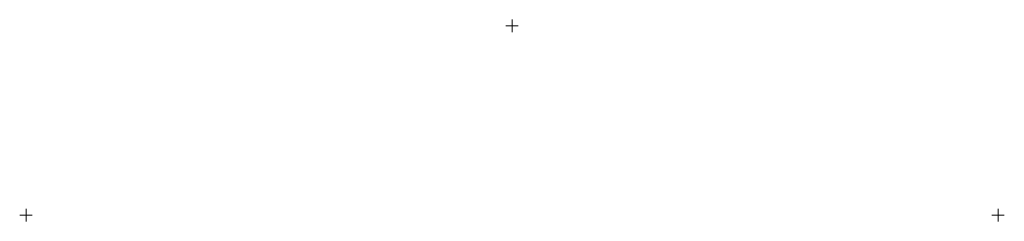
# Model space of a CAD drawing. Header units: millimetres. Extents: x 323 to 1883, y -519 to -199.
import ezdxf

# ---------------------------------------------------------------- set-up
doc = ezdxf.new("R2010")
doc.units = ezdxf.units.MM
doc.layers.add('ref', color=4, linetype='Continuous', lineweight=5)

# ---------------------------------------------------------------- blocks, each defined once
blk = doc.blocks.new('AZ14-770-d')
at = {"layer": 'ref'}
for p, q in [((780, 300), (760, 300)), ((780, 300), (760, 300)), ((770, 290), (770, 310)), ((770, 310), (770, 290)), ((10, 0), (-10, 0)), ((0, -10), (0, 10)), ((1550, 0), (1530, 0)), ((1540, 10), (1540, -10))]:
    blk.add_line(p, q, dxfattribs=at)

msp = doc.modelspace()

# ---------------------------------------------------------------- block references
msp.add_blockref('AZ14-770-d', (333.2, -509.2))

doc.saveas('drawing.dxf')
